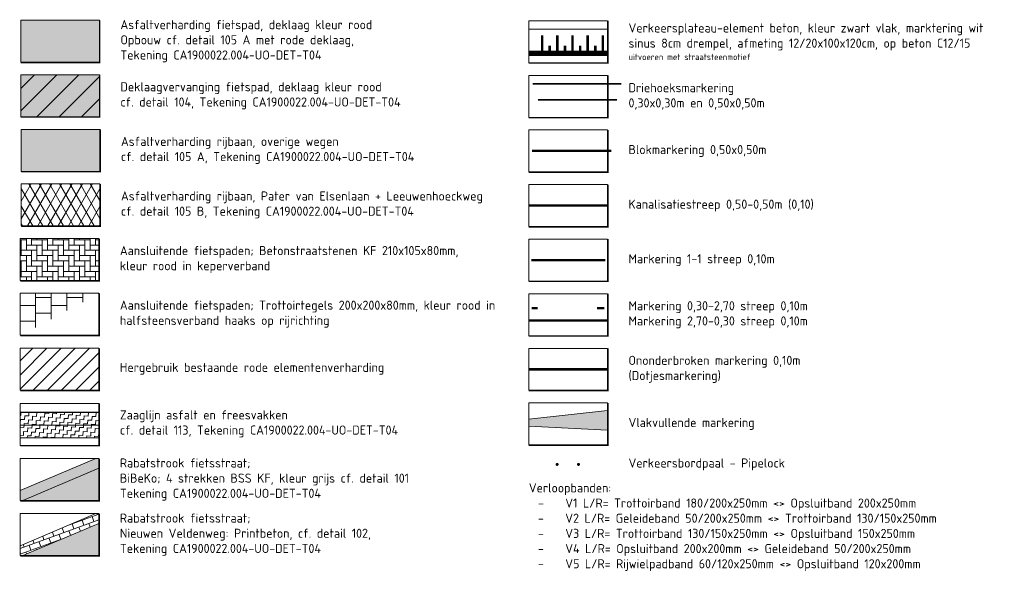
# Model space of a CAD drawing. Header units: metres. Extents: x 163543 to 168130, y 402678 to 405437.
# Tile 219 of 256: x 167416 to 167455, y 403368 to 403390. Entities that reach past the tile are written whole.
import ezdxf

# ---------------------------------------------------------------- set-up
doc = ezdxf.new("R2010")
doc.units = ezdxf.units.M
for name, pattern in [('X-CA190022.004-UO-TXT_Legenda$0$VW-1-1_STREEP', [2, 1, -1]), ('X-CA190022.004-UO-TXT_Legenda$0$VW-270-30_STREEP', [3, 2.7, -0.3]), ('X-CA190022.004-UO-TXT_Legenda$0$VW-30-270_STREEP', [3, 0.3, -2.7]), ('X-CA190022.004-UO-TXT_Legenda$0$VW-5050_STREEP', [1, 0.5, -0.5])]:
    doc.linetypes.add(name, pattern=pattern)
doc.layers.get('0').update_dxf_attribs({"lineweight": 25})
for name, color, linetype, lineweight in [('X-CA190022.004-UO-TXT_Legenda$0$N-WE-VH-DREMPEL-G', 30, 'Continuous', 18), ('X-CA190022.004-UO-TXT_Legenda$0$N-WE-VH-VERHARDING_ASFALT_ZAAGSNEDE-G', 1, 'X-CA190022.004-UO-TXT_Legenda$0$VH-ZAAGSNEDE', 25), ('X-CA190022.004-UO-TXT_Legenda$0$N-WE-VH-VERHARDINGS_DEKLAAGVERVANGING-A', 250, 'Continuous', 20), ('X-CA190022.004-UO-TXT_Legenda$0$N-WE-VW-MARKERING_DWARS_DRIEHOEK_3030-G', 7, 'X-CA190022.004-UO-TXT_Legenda$0$VW-HAAIETAND30-L-N', 35), ('X-CA190022.004-UO-TXT_Legenda$0$N-WE-VW-MARKERING_DWARS_DRIEHOEK_5050-G', 7, 'X-CA190022.004-UO-TXT_Legenda$0$VW-HAAIETAND50-L-N', 35), ('X-CA190022.004-UO-TXT_Legenda$0$N-WE-VW-MARKERING_DWARS_OVERSTEEK_BLOKSTREEP50-G', 7, 'X-CA190022.004-UO-TXT_Legenda$0$VW-BLOK50-N', 50), ('X-CA190022.004-UO-TXT_Legenda$0$N-WE-VW-MARKERING_DWARS_OVERSTEEK_KANALISATIESTREEP50_010-G', 7, 'X-CA190022.004-UO-TXT_Legenda$0$VW-5050_STREEP', 13), ('X-CA190022.004-UO-TXT_Legenda$0$N-WE-VW-MARKERING_LANGS_STREEP_11_010-G', 7, 'X-CA190022.004-UO-TXT_Legenda$0$VW-1-1_STREEP', 13), ('X-CA190022.004-UO-TXT_Legenda$0$N-WE-VW-MARKERING_LANGS_STREEP_27030_010-G', 7, 'X-CA190022.004-UO-TXT_Legenda$0$VW-270-30_STREEP', 0), ('X-CA190022.004-UO-TXT_Legenda$0$N-WE-VW-MARKERING_LANGS_STREEP_30270_010-G', 7, 'X-CA190022.004-UO-TXT_Legenda$0$VW-30-270_STREEP', 20), ('X-CA190022.004-UO-TXT_Legenda$0$N-WE-VW-MARKERING_LANGS_STREEP_DOORGETROKKEN DREMPEL_010-G', 7, 'Continuous', 0), ('X-CA190022.004-UO-TXT_Legenda$0$N-WE-VW-MARKERING_LANGS_STREEP_DOORGETROKKEN_010-G', 7, 'Continuous', 13), ('X-CA190022.004-UO-TXT_Legenda$0$N-WE-VW-MARKERING_PUNTSTUK-G', 7, 'Continuous', 0), ('X-CA190022.004-UO-TXT_Legenda$0$V-WE-VH-VERHARDING_ASFALT-A-20', 252, 'Continuous', 18), ('X-CA190022.004-UO-TXT_Legenda$0$X-XX-AL-LEGENDA-G', 7, 'Continuous', 18), ('X-CA190022.004-UO-TXT_Legenda$0$X-XX-AL-T18', 7, 'Continuous', 18), ('X-CA190022.004-UO-TXT_Legenda$0$X-XX-AL-T25', 7, 'Continuous', 25), ('X-CA190022.004-UO-TXT_Legenda$0$X-XX-AL-T25 PIPELOCK SYSTEEM', 1, 'Continuous', 25)]:
    doc.layers.add(name, color=color, linetype=linetype, lineweight=lineweight)
for name, color, linetype, lineweight, transparency in [('X-CA190022.004-UO-TXT_Legenda$0$N-WE-VH-VERHARDING-FIETSSTRAAT_GRIJS-A', 251, 'Continuous', 0, 0.5), ('X-CA190022.004-UO-TXT_Legenda$0$N-WE-VH-VERHARDING-FIETSSTRAAT_ROOD ELEMENTENVERHARDING_BSS-A', 14, 'Continuous', 0, 0.5), ('X-CA190022.004-UO-TXT_Legenda$0$N-WE-VH-VERHARDING-FIETSSTRAAT_ROOD ELEMENTENVERHARDING_TEGELS-A', 14, 'Continuous', 0, 0.5), ('X-CA190022.004-UO-TXT_Legenda$0$N-WE-VH-VERHARDING-FIETSSTRAAT_ROOD-A', 13, 'Continuous', 0, 0.5), ('X-CA190022.004-UO-TXT_Legenda$0$N-WE-VH-VERHARDING_ASFALT-A', 250, 'Continuous', 0, 0.5), ('X-CA190022.004-UO-TXT_Legenda$0$N-WE-VH-VERHARDING_ASFALT_ROOD-A', 232, 'Continuous', 0, 0.5), ('X-CA190022.004-UO-TXT_Legenda$0$N-WE-VH-VERHARDING_ASFALT_ZWART-OPBOUW 2', 7, 'Continuous', 0, 0.5), ('X-CA190022.004-UO-TXT_Legenda$0$N-WE-VH-VERHARDING_ASFALT_ZWARTE OPBOUW- RODE DEKLAAG', 22, 'Continuous', 0, 0.5), ('X-CA190022.004-UO-TXT_Legenda$0$N-WE-VH-VERHARDING_BETONSTRAATSTEENPRINT PRINTBETON-A-200 NIEUWEN VELDENWEG', 24, 'Continuous', 18, 0.2)]:
    doc.layers.add(name, color=color, linetype=linetype, lineweight=lineweight, transparency=transparency)
doc.styles.add('X-CA190022.004-UO-TXT_Legenda$0$NLCS-ISO-M200-T18', font='NLCS-ISO.ttf', dxfattribs={"height": 0.36})
doc.linetypes.add('X-CA190022.004-UO-TXT_Legenda$0$VH-ZAAGSNEDE', pattern='A,1e-05,-2.54,[181,NLCS.SHX,S=2.54,R=0,X=-2.54,Y=0],-5.08,[181,NLCS.SHX,S=2.54,R=180,X=2.54,Y=0],-2.54', length=10.16001)
doc.linetypes.add('X-CA190022.004-UO-TXT_Legenda$0$VW-BLOK50-N', pattern='A,0,-0.5,[148,NLCS.SHX,S=1,R=0,X=-0.5,Y=0],-0.5', length=1)
doc.linetypes.add('X-CA190022.004-UO-TXT_Legenda$0$VW-HAAIETAND30-L-N', pattern='A,0,-0.3,[150,NLCS.SHX,S=0.6,R=0,X=-0.5,Y=-0.15],-0.3', length=0.6)
doc.linetypes.add('X-CA190022.004-UO-TXT_Legenda$0$VW-HAAIETAND50-L-N', pattern='A,0,-0.5,[150,NLCS.SHX,S=1,R=0,X=-0.625,Y=-0.25],-0.5', length=1)
pattern_1 = [(356.095683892, (-0.02074, -9.38924), (0.1665264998, 0.145248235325), [0.15625, -0.15625]), (86.095683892, (0.13515, -9.39988), (-0.145248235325, 0.1665264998), [0.15625, -0.15625])]

# ---------------------------------------------------------------- blocks, each defined once
blk = doc.blocks.new('X-CA190022.004-UO-TXT_Legenda$0$blokje legenda')
at = {"layer": 'X-CA190022.004-UO-TXT_Legenda$0$X-XX-AL-LEGENDA-G', "const_width": 0.1, "flags": 128}
blk.add_lwpolyline([(7.55, 0), (7.55, -4.05), (0, -4.05)], dxfattribs=at)
at = {"layer": 'X-CA190022.004-UO-TXT_Legenda$0$X-XX-AL-LEGENDA-G', "flags": 128}
blk.add_lwpolyline([(0, 0), (0, -4), (7.5, -4), (7.5, 0)], close=True, dxfattribs=at)
blk = doc.blocks.new('X-CA190022.004-UO-TXT_Legenda$0$_Dot')
at = {"color": 0, "linetype": 'ByBlock', "const_width": 0.5}
blk.add_lwpolyline([(-0.25, 0, 1), (0.25, 0, 1)], format="xyb", close=True, dxfattribs=at)

msp = doc.modelspace()

# ---------------------------------------------------------------- hatches: boundary and pattern name
at = {"layer": 'X-CA190022.004-UO-TXT_Legenda$0$N-WE-VH-VERHARDING-FIETSSTRAAT_GRIJS-A'}
h = msp.add_hatch(color=256, dxfattribs=at)
h.dxf.hatch_style = 1
h.paths.add_polyline_path([(167419.258, 403371.833), (167419.258, 403372.217), (167419.141, 403372.217), (167416.147, 403370.951), (167416.147, 403370.559), (167416.247, 403370.559)])
at = {"layer": 'X-CA190022.004-UO-TXT_Legenda$0$N-WE-VH-VERHARDING-FIETSSTRAAT_ROOD ELEMENTENVERHARDING_BSS-A'}
h = msp.add_hatch(dxfattribs=at)
h.set_pattern_fill('AVH-BSS_KEIFORMAAT_KEPER', color=256, scale=2, pattern_type=2)
h.set_pattern_definition([(0, (-0.02074, -9.38924), (0.21, 0.21), [0.63, -0.21]), (270, (-0.02074, -8.96924), (0.21, 0.21), [0.63, -0.21])])
h.paths.add_polyline_path([(167419.258, 403380.915), (167416.147, 403380.915), (167416.147, 403379.256), (167419.258, 403379.256)])
h = msp.add_hatch(dxfattribs=at)
h.set_pattern_fill('ANSI31', scale=0.124416)
h.set_pattern_definition([(45, (97965.89312, 236067.63478), (-0.2793218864, 0.2793218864), [])])
h.paths.add_polyline_path([(167419.258, 403376.577), (167416.147, 403376.577), (167416.147, 403374.918), (167419.258, 403374.918)])
at = {"layer": 'X-CA190022.004-UO-TXT_Legenda$0$N-WE-VH-VERHARDING-FIETSSTRAAT_ROOD ELEMENTENVERHARDING_TEGELS-A'}
h = msp.add_hatch(dxfattribs=at)
h.set_pattern_fill('AVH-TEGEL_300X300_HALFST-SO', color=256, scale=2.0736, pattern_type=2)
h.set_pattern_definition([(0, (97965.8724, 236069.85587), (0.62208, 0.31104), [0.62208, -0.62208]), (90, (97965.8724, 236069.85587), (-0.62208, 4e-17), [])])
h.paths.add_polyline_path([(167416.147, 403378.756), (167416.147, 403377.097), (167419.258, 403377.097), (167419.258, 403378.756)], flags=16)
edge = h.paths.add_edge_path()
edge.add_line((167419.279, 403378.756), (167419.279, 403377.077))
edge.add_line((167419.279, 403377.077), (167416.147, 403377.077))
at = {"layer": 'X-CA190022.004-UO-TXT_Legenda$0$N-WE-VH-VERHARDING-FIETSSTRAAT_ROOD-A'}
h = msp.add_hatch(color=256, dxfattribs=at)
h.dxf.hatch_style = 1
h.paths.add_polyline_path([(167416.198, 403370.538), (167419.279, 403370.538), (167419.279, 403371.841)])
at = {"layer": 'X-CA190022.004-UO-TXT_Legenda$0$N-WE-VH-VERHARDING-FIETSSTRAAT_ROOD-A', "transparency": 33554559}
h = msp.add_hatch(color=256, dxfattribs=at)
h.dxf.hatch_style = 1
h.paths.add_polyline_path([(167416.198, 403368.358), (167419.279, 403368.358), (167419.279, 403369.662)])
at = {"layer": 'X-CA190022.004-UO-TXT_Legenda$0$N-WE-VH-VERHARDING_ASFALT-A'}
h = msp.add_hatch(color=256, dxfattribs=at)
h.dxf.hatch_style = 1
h.paths.add_polyline_path([(167419.299, 403383.574), (167419.299, 403385.233), (167416.189, 403385.233), (167416.189, 403383.574)])
at = {"layer": 'X-CA190022.004-UO-TXT_Legenda$0$N-WE-VH-VERHARDING_ASFALT_ROOD-A'}
h = msp.add_hatch(color=256, dxfattribs=at)
h.dxf.hatch_style = 1
h.paths.add_polyline_path([(167419.279, 403387.392), (167416.168, 403387.392), (167416.168, 403385.733), (167419.279, 403385.733)])
at = {"layer": 'X-CA190022.004-UO-TXT_Legenda$0$N-WE-VH-VERHARDING_ASFALT_ZWART-OPBOUW 2'}
h = msp.add_hatch(dxfattribs=at)
h.set_pattern_fill('AVH-ASFALT-SO', color=256, scale=0.35, pattern_type=2)
h.set_pattern_definition([(60, (-3e-11, -0.75372), (-0.30310889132, 0.175), []), (120, (-3e-11, -0.75372), (-0.30310889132, -0.175), [])])
h.paths.add_polyline_path([(167419.299, 403381.415), (167419.299, 403383.074), (167416.189, 403383.074), (167416.189, 403381.415)])
at = {"layer": 'X-CA190022.004-UO-TXT_Legenda$0$N-WE-VH-VERHARDING_ASFALT_ZWARTE OPBOUW- RODE DEKLAAG'}
h = msp.add_hatch(color=256, dxfattribs=at)
h.dxf.hatch_style = 1
h.paths.add_polyline_path([(167419.279, 403389.551), (167416.168, 403389.551), (167416.168, 403387.892), (167419.279, 403387.892)])
at = {"layer": 'X-CA190022.004-UO-TXT_Legenda$0$N-WE-VH-VERHARDING_BETONSTRAATSTEENPRINT PRINTBETON-A-200 NIEUWEN VELDENWEG', "ltscale": 0.2}
h = msp.add_hatch(dxfattribs=at)
h.set_pattern_fill('AVH-BSS_KEIFORMAAT_HALFST', color=256, scale=2, angle=110, pattern_type=2)
h.set_pattern_definition([(110, (-0.02074, -5.07148), (-0.26915968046, 0.12551122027), [0.21, -0.21]), (200, (-0.02074, -5.07148), (0.0718242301, -0.19733545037), [])])
h.paths.add_polyline_path([(167419.258, 403369.653), (167419.258, 403370.038), (167419.141, 403370.038), (167416.147, 403368.771), (167416.147, 403368.379), (167416.247, 403368.379)])
at = {"layer": 'X-CA190022.004-UO-TXT_Legenda$0$N-WE-VH-VERHARDINGS_DEKLAAGVERVANGING-A'}
h = msp.add_hatch(dxfattribs=at)
h.set_pattern_fill('AVH-ASFALT_B', color=256, scale=0.41472, pattern_type=2)
h.set_pattern_definition([(45, (97965.91386, 236071.0057), (-0.4398769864, 0.4398769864), [])])
h.paths.add_polyline_path([(167419.279, 403387.392), (167416.168, 403387.392), (167416.168, 403385.733), (167419.279, 403385.733)])
at = {"layer": 'X-CA190022.004-UO-TXT_Legenda$0$N-WE-VW-MARKERING_PUNTSTUK-G'}
h = msp.add_hatch(color=256, dxfattribs=at)
h.dxf.hatch_style = 1
h.paths.add_polyline_path([(167436.251, 403373.77), (167439.361, 403374.118), (167439.361, 403373.341), (167436.251, 403373.503)])
at = {"layer": 'X-CA190022.004-UO-TXT_Legenda$0$V-WE-VH-VERHARDING_ASFALT-A-20', "ltscale": 0.2}
h = msp.add_hatch(dxfattribs=at)
h.set_pattern_fill('AVH-ASFALT_FREESVAK', color=256, scale=0.1, angle=-3.9043, pattern_type=2)
h.set_pattern_definition(pattern_1)
h.paths.add_polyline_path([(167416.147, 403374.035), (167416.147, 403373.535), (167419.279, 403373.535), (167419.279, 403374.035)])
h = msp.add_hatch(dxfattribs=at)
h.set_pattern_fill('AVH-ASFALT_FREESVAK', color=256, scale=0.1, angle=-3.9043, pattern_type=2)
h.set_pattern_definition(pattern_1)
h.paths.add_polyline_path([(167416.147, 403373.535), (167416.147, 403373.035), (167419.279, 403373.035), (167419.279, 403373.535)])

# ---------------------------------------------------------------- linework, layer by layer
at = {"layer": 'X-CA190022.004-UO-TXT_Legenda$0$N-WE-VH-DREMPEL-G', "flags": 128}
for points in [[(167439.361, 403389.199), (167436.251, 403389.199)], [(167439.382, 403388.149), (167436.251, 403388.149)]]:
    msp.add_lwpolyline(points, dxfattribs=at)
at = {"layer": 'X-CA190022.004-UO-TXT_Legenda$0$N-WE-VH-VERHARDING_ASFALT_ZAAGSNEDE-G', "ltscale": 0.02}
msp.add_line((167419.279, 403374.035), (167416.147, 403374.035), dxfattribs=at)
at = {"layer": 'X-CA190022.004-UO-TXT_Legenda$0$N-WE-VW-MARKERING_DWARS_DRIEHOEK_3030-G', "flags": 128}
msp.add_lwpolyline([(167436.414, 403387.039), (167439.907, 403387.039)], dxfattribs=at)
at = {"layer": 'X-CA190022.004-UO-TXT_Legenda$0$N-WE-VW-MARKERING_DWARS_DRIEHOEK_5050-G', "flags": 128}
msp.add_lwpolyline([(167436.626, 403386.399), (167439.736, 403386.399)], dxfattribs=at)
at = {"layer": 'X-CA190022.004-UO-TXT_Legenda$0$N-WE-VW-MARKERING_DWARS_OVERSTEEK_BLOKSTREEP50-G'}
msp.add_lwpolyline([(167436.388, 403384.38), (167439.499, 403384.38)], dxfattribs=at)
at = {"layer": 'X-CA190022.004-UO-TXT_Legenda$0$N-WE-VW-MARKERING_DWARS_OVERSTEEK_KANALISATIESTREEP50_010-G', "const_width": 0.1, "flags": 128}
msp.add_lwpolyline([(167436.251, 403382.221), (167439.361, 403382.221)], dxfattribs=at)
at = {"layer": 'X-CA190022.004-UO-TXT_Legenda$0$N-WE-VW-MARKERING_LANGS_STREEP_11_010-G', "const_width": 0.1, "flags": 128}
msp.add_lwpolyline([(167439.269, 403380.059), (167436.35, 403380.059)], dxfattribs=at)
at = {"layer": 'X-CA190022.004-UO-TXT_Legenda$0$N-WE-VW-MARKERING_LANGS_STREEP_27030_010-G', "const_width": 0.1, "flags": 128}
msp.add_lwpolyline([(167436.251, 403377.676), (167439.382, 403377.676)], dxfattribs=at)
at = {"layer": 'X-CA190022.004-UO-TXT_Legenda$0$N-WE-VW-MARKERING_LANGS_STREEP_30270_010-G', "const_width": 0.1, "flags": 128}
for points in [[(167436.6, 403378.166), (167436.36, 403378.166)], [(167439.191, 403378.166), (167438.95, 403378.166)], [(167439.236, 403378.166), (167438.995, 403378.166)]]:
    msp.add_lwpolyline(points, dxfattribs=at)
at = {"layer": 'X-CA190022.004-UO-TXT_Legenda$0$N-WE-VW-MARKERING_LANGS_STREEP_DOORGETROKKEN DREMPEL_010-G', "flags": 128}
for points, const_width in [([(167436.778, 403388.249), (167436.778, 403388.949)], 0.1), ([(167437.378, 403388.249), (167437.378, 403388.949)], 0.1), ([(167437.978, 403388.249), (167437.978, 403388.949)], 0.1), ([(167438.578, 403388.249), (167438.578, 403388.949)], 0.1), ([(167439.178, 403388.249), (167439.178, 403388.949)], 0.1), ([(167437.078, 403388.249), (167437.078, 403388.549)], 0.1), ([(167437.678, 403388.249), (167437.678, 403388.549)], 0.1), ([(167438.278, 403388.249), (167438.278, 403388.549)], 0.1), ([(167438.878, 403388.249), (167438.878, 403388.549)], 0.1), ([(167436.251, 403388.249), (167437.078, 403388.249), (167439.382, 403388.249)], 0.2)]:
    msp.add_lwpolyline(points, dxfattribs=dict(at, const_width=const_width))
at = {"layer": 'X-CA190022.004-UO-TXT_Legenda$0$N-WE-VW-MARKERING_LANGS_STREEP_DOORGETROKKEN_010-G', "const_width": 0.1, "flags": 128}
msp.add_lwpolyline([(167436.251, 403375.745), (167439.382, 403375.745)], dxfattribs=at)
at = {"layer": 'X-CA190022.004-UO-TXT_Legenda$0$N-WE-VW-MARKERING_PUNTSTUK-G', "flags": 128}
msp.add_lwpolyline([(167436.251, 403373.77), (167439.361, 403374.118), (167439.361, 403373.341), (167436.251, 403373.503)], close=True, dxfattribs=at)
at = {"layer": 'X-CA190022.004-UO-TXT_Legenda$0$V-WE-VH-VERHARDING_ASFALT-A-20', "color": 7, "ltscale": 0.2, "flags": 128}
for points in [[(167416.147, 403373.535), (167419.284, 403373.535)], [(167416.147, 403373.035), (167419.279, 403373.035)]]:
    msp.add_lwpolyline(points, dxfattribs=at)
at = {"layer": 'X-CA190022.004-UO-TXT_Legenda$0$X-XX-AL-LEGENDA-G'}
for points in [[(167419.258, 403371.833), (167419.258, 403372.217), (167419.141, 403372.217), (167416.147, 403370.951), (167416.147, 403370.559), (167416.247, 403370.559)], [(167419.258, 403369.653), (167419.258, 403370.038), (167419.141, 403370.038), (167416.147, 403368.771), (167416.147, 403368.379), (167416.247, 403368.379)]]:
    msp.add_lwpolyline(points, close=True, dxfattribs=at)

# ---------------------------------------------------------------- block references
at = {"xscale": 0.41472, "yscale": 0.41472, "zscale": 0.41472}
for p in [(167416.168, 403389.551), (167436.251, 403389.527), (167416.168, 403387.392), (167436.251, 403387.368), (167416.189, 403385.233), (167436.251, 403385.21), (167416.189, 403383.074), (167436.251, 403383.051), (167416.147, 403380.915), (167436.251, 403380.892), (167416.147, 403378.756), (167436.251, 403378.733), (167416.147, 403376.577), (167436.251, 403376.574), (167416.147, 403374.397), (167436.251, 403374.415), (167416.147, 403372.217), (167416.147, 403370.038)]:
    msp.add_blockref('X-CA190022.004-UO-TXT_Legenda$0$blokje legenda', p, dxfattribs=at)
at = {"layer": 'X-CA190022.004-UO-TXT_Legenda$0$X-XX-AL-T25', "xscale": 0.12, "yscale": 0.12, "zscale": 0.12}
msp.add_blockref('X-CA190022.004-UO-TXT_Legenda$0$_Dot', (167437.368, 403371.986), dxfattribs=at)
at = {"layer": 'X-CA190022.004-UO-TXT_Legenda$0$X-XX-AL-T25 PIPELOCK SYSTEEM', "xscale": 0.12, "yscale": 0.12, "zscale": 0.12, "rotation": 53.49181362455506}
msp.add_blockref('X-CA190022.004-UO-TXT_Legenda$0$_Dot', (167438.215, 403371.986), dxfattribs=at)

# ---------------------------------------------------------------- texts
at = {"layer": 'X-CA190022.004-UO-TXT_Legenda$0$X-XX-AL-T18', "char_height": 0.36, "style": 'X-CA190022.004-UO-TXT_Legenda$0$NLCS-ISO-M200-T18'}
for s, width, gutter_width, heights, insert, attachment_point in [('Asfaltverharding fietspad, deklaag kleur rood\\POpbouw cf. detail 105 A met rode deklaag, \\PTekening CA1900022.004-UO-DET-T04', 12.95774, 2.592, [0], (167420.108, 403388.721), 4), ('\\A1;Verkeersplateau-element beton, kleur zwart vlak, marktering wit\\Psinus 8cm drempel, afmeting 12/20x100x120cm, op beton C12/15\\P{\\H0.7x;uitvoeren met straatsteenmotief}', 15.85681, 2.592, [0], (167440.191, 403388.698), 4), ('Deklaagvervanging fietspad, deklaag kleur rood\\Pcf. detail 104, Tekening CA1900022.004-UO-DET-T04', 13.07085, 2.592, [0], (167420.108, 403386.562), 4), ('Driehoeksmarkering\\P0,30x0,30m en 0,50x0,50m', 11.54883, 2.592, [0], (167440.191, 403386.539), 4), ('Asfaltverharding rijbaan, overige wegen\\Pcf. detail 105 A, Tekening CA1900022.004-UO-DET-T04', 13.14673, 2.592, [0], (167420.129, 403384.403), 4), ('Blokmarkering 0,50x0,50m', 11.54883, 2.592, [0], (167440.191, 403384.38), 4), ('Asfaltverharding rijbaan, Pater van Elsenlaan + Leeuwenhoeckweg\\Pcf. detail 105 B, Tekening CA1900022.004-UO-DET-T04', 14.98983, 2.592, [0], (167420.129, 403382.245), 4), ('Kanalisatiestreep 0,50-0,50m (0,10)', 11.54883, 2.592, [0], (167440.191, 403382.221), 4), ('Aansluitende fietspaden; Betonstraatstenen KF 210x105x80mm, kleur rood in keperverband ', 14.08027, 2.592, [0], (167420.087, 403380.086), 4), ('Markering 1-1 streep 0,10m', 11.54883, 2.592, [0], (167440.191, 403380.062), 4), ('Aansluitende fietspaden; Trottoirtegels 200x200x80mm, kleur rood in halfsteensverband haaks op rijrichting ', 14.80985, 2.592, [0], (167420.087, 403377.927), 4), ('Markering 0,30-2,70 streep 0,10m\\PMarkering 2,70-0,30 streep 0,10m', 11.54883, 2.592, [0], (167440.191, 403377.904), 4), ('Ononderbroken markering 0,10m\\P(Dotjesmarkering)', 11.54883, 2.592, [0], (167440.191, 403375.745), 4), ('\\pxt24;Hergebruik bestaande rode elementenverharding', 12.75112, 2.592, [0], (167420.087, 403375.768), 4), ('\\pxt24;Zaaglijn asfalt en freesvakken\\Pcf. detail 113, Tekening CA1900022.004-UO-DET-T04', 12.75112, 2.592, [0], (167420.087, 403373.588), 4), ('Vlakvullende markering', 11.54883, 2.592, [0], (167440.191, 403373.586), 4), ('Rabatstrook fietsstraat;\\PBiBeKo; 4 strekken BSS KF, kleur grijs cf. detail 101\\PTekening CA1900022.004-UO-DET-T04', 18.05793, 2.592, [4.718], (167420.087, 403371.388), 4), ('Verkeersbordpaal - Pipelock', 11.54883, 2.592, [0], (167440.191, 403371.986), 4), ('Verloopbanden:\\P\\pxi-3,l4,t4;-^IV1 L/R= Trottoirband 180/200x250mm <> Opsluitband 200x250mm\\P-^IV2 L/R= Geleideband 50/200x250mm <> Trottoirband 130/150x250mm\\P-^IV3 L/R= Trottoirband 130/150x250mm <> Opsluitband 150x250mm\\P-^IV4 L/R= Opsluitband 200x200mm <> Geleideband 50/200x250mm\\P-^IV5 L/R= Rijwielpadband 60/120x250mm <> Opsluitband 120x200mm', 29.40966, 2.5, [0], (167436.251, 403371.237), 1), ('Rabatstrook fietsstraat;\\PNieuwen Veldenweg: Printbeton, cf. detail 102, \\PTekening CA1900022.004-UO-DET-T04', 18.05793, 2.592, [4.718], (167420.087, 403369.208), 4)]:
    msp.add_mtext_dynamic_manual_height_columns(s, width=width, gutter_width=gutter_width, heights=heights, dxfattribs=dict(at, insert=insert, attachment_point=attachment_point))

doc.saveas('drawing.dxf')
